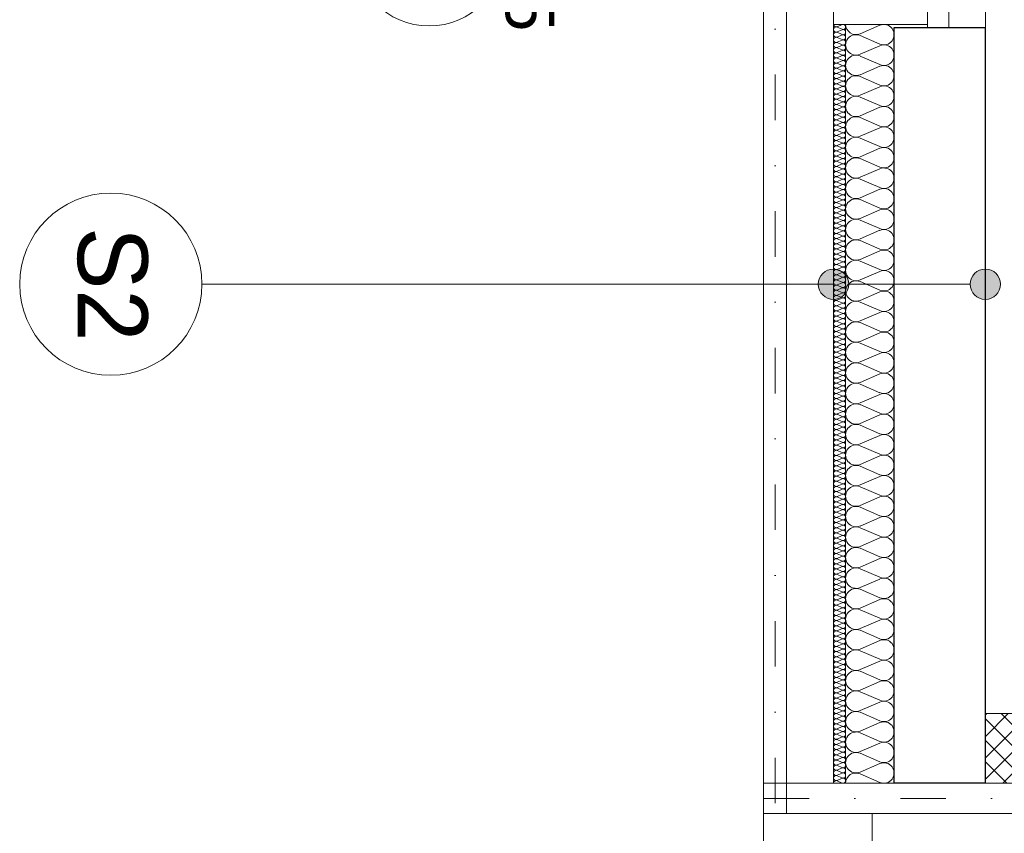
# Model space of a CAD drawing. Extents: x -440864 to -355682, y 13652 to 155872.
# Tile 167 of 179: x -433165 to -429922, y 140939 to 143620. Entities that reach past the tile are written whole.
import ezdxf

# ---------------------------------------------------------------- set-up
doc = ezdxf.new("R2010")
doc.units = 0
doc.header["$MEASUREMENT"] = 0
doc.linetypes.add('Dot & Dashed', pattern=[450, 150, -150, 0, -150])
doc.linetypes.add('Przerywana', pattern=[320, 160, -160])
for name, color, linetype in [('#podkład', 252, 'Continuous'), ('Arch ocieplenie', 252, 'Continuous'), ('Arch opisy', 252, 'Continuous'), ('Inwent Izolacje', 252, 'Continuous')]:
    doc.layers.add(name, color=color, linetype=linetype)
for name, color, linetype, lineweight in [('Arch dachowki_Nr_Pióra__81', 252, 'Continuous', 9), ('Arch ocieplenie_Nr_Pióra__9', 252, 'Continuous', 13), ('Arch opisy_Nr_Pióra__1', 252, 'Continuous', 25), ('Arch opisy_Nr_Pióra__21', 252, 'Continuous', 9), ('Arch opisy_Nr_Pióra__9', 252, 'Continuous', 13), ('Arch stropy_Nr_Pióra__3', 252, 'Continuous', 18), ('Arch wykończenie_Nr_Pióra__3', 252, 'Continuous', 18), ('arch wypelnienia_Nr_Pióra__2', 252, 'Continuous', 13), ('INWENT DACH_Nr_Pióra__21', 252, 'Continuous', 9), ('Inwent Izolacje_Nr_Pióra__2', 252, 'Continuous', 13), ('INWENT KONST. DREWNIANA_Nr_Pióra__2', 252, 'Continuous', 13), ('INWENT KONST. DREWNIANA_Nr_Pióra__21', 252, 'Continuous', 9), ('INWENT. OKNA_Nr_Pióra__21', 252, 'Continuous', 9), ('INWENT. OKNA_Nr_Pióra__5', 252, 'Continuous', 13), ('INWENT.ŚCIANY_Nr_Pióra__1', 252, 'Continuous', 25), ('INWENT.ŚCIANY_Nr_Pióra__2', 252, 'Continuous', 13), ('INWENT.ŚCIANY_Nr_Pióra__21', 252, 'Continuous', 9), ('INWENT.ŚCIANY_Nr_Pióra__3', 252, 'Continuous', 18)]:
    doc.layers.add(name, color=color, linetype=linetype, lineweight=lineweight)
doc.styles.add('GENERATED_STYLE_5', font='txt')

# ---------------------------------------------------------------- blocks, each defined once
blk = doc.blocks.new('Izolacja cieplna 14_245', base_point=(-430484.9, 134552.6))
at = {"layer": 'Arch ocieplenie_Nr_Pióra__9', "linetype": 'Continuous'}
for p, q in [((-430456.9, 134551.9), (-430473, 134544.8)), ((-430473, 134543.4), (-430456.9, 134536.3)), ((-430456.9, 134534.9), (-430473, 134527.8)), ((-430473, 134526.4), (-430456.9, 134519.3)), ((-430456.9, 134517.9), (-430473, 134510.8)), ((-430473, 134509.4), (-430456.9, 134502.3)), ((-430456.9, 134500.9), (-430473, 134493.8)), ((-430473, 134492.4), (-430456.9, 134485.3)), ((-430456.9, 134483.9), (-430473, 134476.8)), ((-430473, 134475.3), (-430456.9, 134468.3)), ((-430456.9, 134466.8), (-430473, 134459.8)), ((-430473, 134458.3), (-430456.9, 134451.3)), ((-430456.9, 134449.8), (-430473, 134442.8)), ((-430473, 134441.3), (-430456.9, 134434.3)), ((-430456.9, 134432.8), (-430473, 134425.8)), ((-430473, 134424.3), (-430456.9, 134417.3)), ((-430456.9, 134415.8), (-430473, 134408.8)), ((-430473, 134407.3), (-430456.9, 134400.2)), ((-430456.9, 134398.8), (-430473, 134391.7)), ((-430473, 134390.3), (-430456.9, 134383.2)), ((-430456.9, 134381.8), (-430473, 134374.7)), ((-430473, 134373.3), (-430456.9, 134366.2)), ((-430456.9, 134364.8), (-430473, 134357.7)), ((-430473, 134356.3), (-430456.9, 134349.2)), ((-430456.9, 134347.8), (-430473, 134340.7)), ((-430473, 134339.3), (-430456.9, 134332.2)), ((-430456.9, 134330.8), (-430473, 134323.7)), ((-430473, 134322.3), (-430456.9, 134315.2)), ((-430456.9, 134313.8), (-430473, 134306.7)), ((-430473, 134305.3), (-430456.9, 134298.2)), ((-430456.9, 134296.8), (-430473, 134289.7)), ((-430473, 134288.3), (-430456.9, 134281.2)), ((-430456.9, 134279.8), (-430473, 134272.7)), ((-430473, 134271.3), (-430456.9, 134264.2)), ((-430456.9, 134262.8), (-430473, 134255.7)), ((-430473, 134254.3), (-430456.9, 134247.2)), ((-430456.9, 134245.8), (-430473, 134238.7)), ((-430473, 134237.3), (-430456.9, 134230.2)), ((-430456.9, 134228.8), (-430473, 134221.7)), ((-430473, 134220.2), (-430456.9, 134213.2)), ((-430456.9, 134211.7), (-430473, 134204.7)), ((-430473, 134203.2), (-430456.9, 134196.2)), ((-430456.9, 134194.7), (-430473, 134187.7)), ((-430473, 134186.2), (-430456.9, 134179.2)), ((-430456.9, 134177.7), (-430473, 134170.7)), ((-430473, 134169.2), (-430456.9, 134162.2)), ((-430456.9, 134160.7), (-430473, 134153.7)), ((-430473, 134152.2), (-430456.9, 134145.1)), ((-430456.9, 134143.7), (-430473, 134136.6)), ((-430473, 134135.2), (-430456.9, 134128.1)), ((-430456.9, 134126.7), (-430473, 134119.6)), ((-430473, 134118.2), (-430456.9, 134111.1)), ((-430456.9, 134109.7), (-430473, 134102.6)), ((-430473, 134101.2), (-430456.9, 134094.1)), ((-430456.9, 134092.7), (-430473, 134085.6)), ((-430473, 134084.2), (-430456.9, 134077.1)), ((-430456.9, 134075.7), (-430473, 134068.6)), ((-430473, 134067.2), (-430456.9, 134060.1)), ((-430456.9, 134058.7), (-430473, 134051.6)), ((-430473, 134050.2), (-430456.9, 134043.1)), ((-430456.9, 134041.7), (-430473, 134034.6)), ((-430473, 134033.2), (-430456.9, 134026.1)), ((-430456.9, 134024.7), (-430473, 134017.6)), ((-430473, 134016.2), (-430456.9, 134009.1)), ((-430456.9, 134007.7), (-430473, 134000.6)), ((-430473, 133999.2), (-430456.9, 133992.1)), ((-430456.9, 133990.7), (-430473, 133983.6)), ((-430473, 133982.2), (-430456.9, 133975.1)), ((-430456.9, 133973.7), (-430473, 133966.6)), ((-430473, 133965.1), (-430456.9, 133958.1)), ((-430456.9, 133956.6), (-430473, 133949.6)), ((-430473, 133948.1), (-430456.9, 133941.1)), ((-430456.9, 133939.6), (-430473, 133932.6)), ((-430473, 133931.1), (-430456.9, 133924.1)), ((-430456.9, 133922.6), (-430473, 133915.6)), ((-430473, 133914.1), (-430456.9, 133907.1)), ((-430456.9, 133905.6), (-430473, 133898.6)), ((-430473, 133897.1), (-430456.9, 133890)), ((-430456.9, 133888.6), (-430473, 133881.5)), ((-430473, 133880.1), (-430456.9, 133873)), ((-430456.9, 133871.6), (-430473, 133864.5)), ((-430473, 133863.1), (-430456.9, 133856)), ((-430456.9, 133854.6), (-430473, 133847.5)), ((-430473, 133846.1), (-430456.9, 133839)), ((-430456.9, 133837.6), (-430473, 133830.5)), ((-430473, 133829.1), (-430456.9, 133822)), ((-430456.9, 133820.6), (-430473, 133813.5)), ((-430473, 133812.1), (-430456.9, 133805)), ((-430456.9, 133803.6), (-430473, 133796.5)), ((-430473, 133795.1), (-430456.9, 133788)), ((-430456.9, 133786.6), (-430473, 133779.5)), ((-430473, 133778.1), (-430456.9, 133771)), ((-430456.9, 133769.6), (-430473, 133762.5)), ((-430473, 133761.1), (-430456.9, 133754)), ((-430456.9, 133752.6), (-430473, 133745.5)), ((-430473, 133744.1), (-430456.9, 133737)), ((-430456.9, 133735.6), (-430473, 133728.5)), ((-430473, 133727.1), (-430456.9, 133720)), ((-430456.9, 133718.6), (-430473, 133711.5)), ((-430473, 133710), (-430456.9, 133703)), ((-430456.9, 133701.5), (-430473, 133694.5)), ((-430473, 133693), (-430456.9, 133686)), ((-430456.9, 133684.5), (-430473, 133677.5)), ((-430473, 133676), (-430456.9, 133669)), ((-430456.9, 133667.5), (-430473, 133660.5)), ((-430473, 133659), (-430456.9, 133652)), ((-430456.9, 133650.5), (-430473, 133643.5)), ((-430473, 133642), (-430456.9, 133634.9)), ((-430456.9, 133633.5), (-430473, 133626.4)), ((-430473, 133625), (-430456.9, 133617.9)), ((-430456.9, 133616.5), (-430473, 133609.4)), ((-430473, 133608), (-430456.9, 133600.9)), ((-430456.9, 133599.5), (-430473, 133592.4)), ((-430473, 133591), (-430456.9, 133583.9)), ((-430456.9, 133582.5), (-430473, 133575.4)), ((-430473, 133574), (-430456.9, 133566.9)), ((-430456.9, 133565.5), (-430473, 133558.4)), ((-430473, 133557), (-430456.9, 133549.9)), ((-430456.9, 133548.5), (-430473, 133541.4)), ((-430473, 133540), (-430456.9, 133532.9)), ((-430456.9, 133531.5), (-430473, 133524.4)), ((-430473, 133523), (-430456.9, 133515.9)), ((-430456.9, 133514.5), (-430473, 133507.4)), ((-430473, 133506), (-430456.9, 133498.9)), ((-430456.9, 133497.5), (-430473, 133490.4)), ((-430473, 133489), (-430456.9, 133481.9)), ((-430456.9, 133480.5), (-430473, 133473.4)), ((-430473, 133472), (-430456.9, 133464.9)), ((-430456.9, 133463.5), (-430473, 133456.4)), ((-430473, 133454.9), (-430456.9, 133447.9)), ((-430456.9, 133446.4), (-430473, 133439.4)), ((-430473, 133437.9), (-430456.9, 133430.9)), ((-430456.9, 133429.4), (-430473, 133422.4)), ((-430473, 133420.9), (-430456.9, 133413.9)), ((-430456.9, 133412.4), (-430473, 133405.4)), ((-430473, 133403.9), (-430456.9, 133396.9)), ((-430456.9, 133395.4), (-430473, 133388.3)), ((-430473, 133386.9), (-430456.9, 133379.8)), ((-430456.9, 133378.4), (-430473, 133371.3)), ((-430473, 133369.9), (-430456.9, 133362.8)), ((-430456.9, 133361.4), (-430473, 133354.3)), ((-430473, 133352.9), (-430456.9, 133345.8)), ((-430456.9, 133344.4), (-430473, 133337.3)), ((-430473, 133335.9), (-430456.9, 133328.8)), ((-430456.9, 133327.4), (-430473, 133320.3)), ((-430473, 133318.9), (-430456.9, 133311.8)), ((-430456.9, 133310.4), (-430473, 133303.3)), ((-430473, 133301.9), (-430456.9, 133294.8)), ((-430456.9, 133293.4), (-430473, 133286.3)), ((-430473, 133284.9), (-430456.9, 133277.8)), ((-430456.9, 133276.4), (-430473, 133269.3)), ((-430473, 133267.9), (-430456.9, 133260.8)), ((-430456.9, 133259.4), (-430473, 133252.3)), ((-430473, 133250.9), (-430456.9, 133243.8)), ((-430456.9, 133242.4), (-430473, 133235.3)), ((-430473, 133233.9), (-430456.9, 133226.8)), ((-430456.9, 133225.4), (-430473, 133218.3)), ((-430473, 133216.9), (-430456.9, 133209.8)), ((-430456.9, 133208.4), (-430473, 133201.3)), ((-430473, 133199.8), (-430456.9, 133192.8)), ((-430456.9, 133191.3), (-430473, 133184.3)), ((-430473, 133182.8), (-430456.9, 133175.8)), ((-430456.9, 133174.3), (-430473, 133167.3)), ((-430473, 133165.8), (-430456.9, 133158.8)), ((-430456.9, 133157.3), (-430473, 133150.3)), ((-430473, 133148.8), (-430456.9, 133141.8)), ((-430456.9, 133140.3), (-430473, 133133.2)), ((-430473, 133131.8), (-430456.9, 133124.7)), ((-430456.9, 133123.3), (-430473, 133116.2)), ((-430473, 133114.8), (-430456.9, 133107.7)), ((-430456.9, 133106.3), (-430473, 133099.2)), ((-430473, 133097.8), (-430456.9, 133090.7)), ((-430456.9, 133089.3), (-430473, 133082.2)), ((-430473, 133080.8), (-430456.9, 133073.7)), ((-430456.9, 133072.3), (-430473, 133065.2)), ((-430473, 133063.8), (-430456.9, 133056.7)), ((-430456.9, 133055.3), (-430473, 133048.2)), ((-430473, 133046.8), (-430456.9, 133039.7)), ((-430456.9, 133038.3), (-430473, 133031.2)), ((-430473, 133029.8), (-430456.9, 133022.7)), ((-430456.9, 133021.3), (-430473, 133014.2)), ((-430473, 133012.8), (-430456.9, 133005.7)), ((-430456.9, 133004.3), (-430473, 132997.2)), ((-430473, 132995.8), (-430456.9, 132988.7)), ((-430456.9, 132987.3), (-430473, 132980.2)), ((-430473, 132978.8), (-430456.9, 132971.7)), ((-430456.9, 132970.3), (-430473, 132963.2)), ((-430473, 132961.8), (-430456.9, 132954.7)), ((-430456.9, 132953.3), (-430473, 132946.2)), ((-430473, 132944.7), (-430456.9, 132937.7)), ((-430456.9, 132936.2), (-430473, 132929.2)), ((-430473, 132927.7), (-430456.9, 132920.7)), ((-430456.9, 132919.2), (-430473, 132912.2)), ((-430473, 132910.7), (-430456.9, 132903.7)), ((-430456.9, 132902.2), (-430473, 132895.2)), ((-430473, 132893.7), (-430456.9, 132886.7)), ((-430456.9, 132885.2), (-430473, 132878.1)), ((-430473, 132876.7), (-430456.9, 132869.6)), ((-430456.9, 132868.2), (-430473, 132861.1)), ((-430473, 132859.7), (-430456.9, 132852.6)), ((-430456.9, 132851.2), (-430473, 132844.1)), ((-430473, 132842.7), (-430456.9, 132835.6)), ((-430456.9, 132834.2), (-430473, 132827.1)), ((-430473, 132825.7), (-430456.9, 132818.6)), ((-430456.9, 132817.2), (-430473, 132810.1)), ((-430473, 132808.7), (-430456.9, 132801.6)), ((-430456.9, 132800.2), (-430473, 132793.1)), ((-430473, 132791.7), (-430456.9, 132784.6)), ((-430456.9, 132783.2), (-430473, 132776.1)), ((-430473, 132774.7), (-430456.9, 132767.6)), ((-430456.9, 132766.2), (-430473, 132759.1)), ((-430473, 132757.7), (-430456.9, 132750.6)), ((-430456.9, 132749.2), (-430473, 132742.1)), ((-430473, 132740.7), (-430456.9, 132733.6)), ((-430456.9, 132732.2), (-430473, 132725.1)), ((-430473, 132723.7), (-430456.9, 132716.6)), ((-430456.9, 132715.2), (-430473, 132708.1)), ((-430473, 132706.7), (-430456.9, 132699.6)), ((-430456.9, 132698.2), (-430473, 132691.1)), ((-430473, 132689.6), (-430456.9, 132682.6)), ((-430456.9, 132681.1), (-430473, 132674.1)), ((-430473, 132672.6), (-430456.9, 132665.6)), ((-430456.9, 132664.1), (-430473, 132657.1)), ((-430473, 132655.6), (-430456.9, 132648.6)), ((-430456.9, 132647.1), (-430473, 132640.1)), ((-430473, 132638.6), (-430456.9, 132631.6)), ((-430456.9, 132630.1), (-430473, 132623)), ((-430473, 132621.6), (-430456.9, 132614.5)), ((-430456.9, 132613.1), (-430473, 132606)), ((-430473, 132604.6), (-430456.9, 132597.5)), ((-430456.9, 132596.1), (-430473, 132589)), ((-430473, 132587.6), (-430456.9, 132580.5)), ((-430456.9, 132579.1), (-430473, 132572)), ((-430473, 132570.6), (-430456.9, 132563.5)), ((-430456.9, 132562.1), (-430473, 132555)), ((-430473, 132553.6), (-430456.9, 132546.5)), ((-430456.9, 132545.1), (-430473, 132538)), ((-430473, 132536.6), (-430456.9, 132529.5)), ((-430456.9, 132528.1), (-430473, 132521)), ((-430473, 132519.6), (-430456.9, 132512.5)), ((-430456.9, 132511.1), (-430473, 132504)), ((-430473, 132502.6), (-430456.9, 132495.5)), ((-430456.9, 132494.1), (-430473, 132487)), ((-430473, 132485.6), (-430456.9, 132478.5)), ((-430456.9, 132477.1), (-430473, 132470)), ((-430473, 132468.6), (-430456.9, 132461.5)), ((-430456.9, 132460.1), (-430473, 132453)), ((-430473, 132451.6), (-430456.9, 132444.5)), ((-430456.9, 132443.1), (-430473, 132436)), ((-430473, 132434.5), (-430456.9, 132427.5)), ((-430456.9, 132426), (-430473, 132419)), ((-430473, 132417.5), (-430456.9, 132410.5)), ((-430456.9, 132409), (-430473, 132402)), ((-430473, 132400.5), (-430456.9, 132393.5)), ((-430456.9, 132392), (-430473, 132385)), ((-430473, 132383.5), (-430456.9, 132376.5)), ((-430456.9, 132375), (-430473, 132367.9)), ((-430473, 132366.5), (-430456.9, 132359.4)), ((-430456.9, 132358), (-430473, 132350.9)), ((-430473, 132349.5), (-430456.9, 132342.4)), ((-430456.9, 132341), (-430473, 132333.9)), ((-430473, 132332.5), (-430456.9, 132325.4)), ((-430456.9, 132324), (-430473, 132316.9)), ((-430473, 132315.5), (-430456.9, 132308.4)), ((-430456.9, 132307), (-430473, 132299.9)), ((-430473, 132298.5), (-430456.9, 132291.4)), ((-430456.9, 132290), (-430473, 132282.9)), ((-430473, 132281.5), (-430456.9, 132274.4)), ((-430456.9, 132273), (-430473, 132265.9)), ((-430473, 132264.5), (-430456.9, 132257.4)), ((-430456.9, 132256), (-430473, 132248.9)), ((-430473, 132247.5), (-430456.9, 132240.4)), ((-430456.9, 132239), (-430473, 132231.9)), ((-430473, 132230.5), (-430456.9, 132223.4)), ((-430456.9, 132222), (-430473, 132214.9)), ((-430473, 132213.5), (-430456.9, 132206.4)), ((-430456.9, 132205), (-430473, 132197.9)), ((-430473, 132196.5), (-430456.9, 132189.4)), ((-430456.9, 132188), (-430473, 132180.9)), ((-430473, 132179.4), (-430456.9, 132172.4)), ((-430456.9, 132170.9), (-430473, 132163.9)), ((-430473, 132162.4), (-430456.9, 132155.4)), ((-430456.9, 132153.9), (-430473, 132146.9)), ((-430473, 132145.4), (-430456.9, 132138.4)), ((-430456.9, 132136.9), (-430473, 132129.9)), ((-430473, 132128.4), (-430456.9, 132121.4)), ((-430456.9, 132119.9), (-430473, 132112.8)), ((-430473, 132111.4), (-430456.9, 132104.3)), ((-430456.9, 132102.9), (-430473, 132095.8)), ((-430473, 132094.4), (-430456.9, 132087.3)), ((-430456.9, 132085.9), (-430473, 132078.8)), ((-430473, 132077.4), (-430456.9, 132070.3)), ((-430456.9, 132068.9), (-430473, 132061.8)), ((-430473, 132060.4), (-430456.9, 132053.3))]:
    blk.add_line(p, q, dxfattribs=at)
for centre, start_param, end_param in [((-430476.4, 134535.6), 1.158004, 5.125183), ((-430476.4, 134518.6), 1.158004, 5.125183), ((-430476.4, 134552.6), 3.141593, 5.125182), ((-430453.5, 134544.1), 4.299595, 8.266775), ((-430453.5, 134527.1), 4.299595, 8.266775), ((-430476.4, 134501.6), 1.158004, 5.125183), ((-430476.4, 134484.6), 1.158004, 5.125183), ((-430453.5, 134510.1), 4.299595, 8.266775), ((-430453.5, 134493.1), 4.299595, 8.266775), ((-430476.4, 134467.6), 1.158004, 5.125183), ((-430476.4, 134450.6), 1.158004, 5.125183), ((-430453.5, 134476.1), 4.299595, 8.266775), ((-430453.5, 134459.1), 4.299595, 8.266775), ((-430476.4, 134433.5), 1.158004, 5.125183), ((-430476.4, 134416.5), 1.158004, 5.125183), ((-430453.5, 134442), 4.299595, 8.266775), ((-430453.5, 134425), 4.299595, 8.266775), ((-430476.4, 134399.5), 1.158004, 5.125183), ((-430453.5, 134408), 4.299595, 8.266775), ((-430453.5, 134391), 4.299595, 8.266775), ((-430476.4, 134382.5), 1.158004, 5.125183), ((-430476.4, 134365.5), 1.158004, 5.125183), ((-430453.5, 134374), 4.299595, 8.266775), ((-430453.5, 134357), 4.299595, 8.266775), ((-430476.4, 134348.5), 1.158004, 5.125183), ((-430476.4, 134331.5), 1.158004, 5.125183), ((-430453.5, 134340), 4.299595, 8.266775), ((-430453.5, 134323), 4.299595, 8.266775), ((-430476.4, 134314.5), 1.158004, 5.125183), ((-430476.4, 134297.5), 1.158004, 5.125183), ((-430453.5, 134306), 4.299595, 8.266775), ((-430453.5, 134289), 4.299595, 8.266775), ((-430476.4, 134280.5), 1.158004, 5.125183), ((-430476.4, 134263.5), 1.158004, 5.125183), ((-430453.5, 134272), 4.299595, 8.266775), ((-430453.5, 134255), 4.299595, 8.266775), ((-430476.4, 134246.5), 1.158004, 5.125183), ((-430476.4, 134229.5), 1.158004, 5.125183), ((-430453.5, 134238), 4.299595, 8.266775), ((-430476.4, 134212.5), 1.158004, 5.125183), ((-430476.4, 134195.5), 1.158004, 5.125183), ((-430453.5, 134221), 4.299595, 8.266775), ((-430453.5, 134204), 4.299595, 8.266775), ((-430476.4, 134178.4), 1.158004, 5.125183), ((-430476.4, 134161.4), 1.158004, 5.125183), ((-430453.5, 134186.9), 4.299595, 8.266775), ((-430453.5, 134169.9), 4.299595, 8.266775), ((-430476.4, 134144.4), 1.158004, 5.125183), ((-430476.4, 134127.4), 1.158004, 5.125183), ((-430453.5, 134152.9), 4.299595, 8.266775), ((-430453.5, 134135.9), 4.299595, 8.266775), ((-430476.4, 134110.4), 1.158004, 5.125183), ((-430476.4, 134093.4), 1.158004, 5.125183), ((-430453.5, 134118.9), 4.299595, 8.266775), ((-430453.5, 134101.9), 4.299595, 8.266775), ((-430476.4, 134076.4), 1.158004, 5.125183), ((-430453.5, 134084.9), 4.299595, 8.266775), ((-430453.5, 134067.9), 4.299595, 8.266775), ((-430476.4, 134059.4), 1.158004, 5.125183), ((-430476.4, 134042.4), 1.158004, 5.125183), ((-430453.5, 134050.9), 4.299595, 8.266775), ((-430453.5, 134033.9), 4.299595, 8.266775), ((-430476.4, 134025.4), 1.158004, 5.125183), ((-430476.4, 134008.4), 1.158004, 5.125183), ((-430453.5, 134016.9), 4.299595, 8.266775), ((-430453.5, 133999.9), 4.299595, 8.266775), ((-430476.4, 133991.4), 1.158004, 5.125183), ((-430476.4, 133974.4), 1.158004, 5.125183), ((-430453.5, 133982.9), 4.299595, 8.266775), ((-430453.5, 133965.9), 4.299595, 8.266775), ((-430476.4, 133957.4), 1.158004, 5.125183), ((-430476.4, 133940.4), 1.158004, 5.125183), ((-430453.5, 133948.9), 4.299595, 8.266775), ((-430453.5, 133931.8), 4.299595, 8.266775), ((-430476.4, 133923.3), 1.158004, 5.125183), ((-430476.4, 133906.3), 1.158004, 5.125183), ((-430453.5, 133914.8), 4.299595, 8.266775), ((-430453.5, 133897.8), 4.299595, 8.266775), ((-430476.4, 133889.3), 1.158004, 5.125183), ((-430476.4, 133872.3), 1.158004, 5.125183), ((-430453.5, 133880.8), 4.299595, 8.266775), ((-430476.4, 133855.3), 1.158004, 5.125183), ((-430476.4, 133838.3), 1.158004, 5.125183), ((-430453.5, 133863.8), 4.299595, 8.266775), ((-430453.5, 133846.8), 4.299595, 8.266775), ((-430476.4, 133821.3), 1.158004, 5.125183), ((-430476.4, 133804.3), 1.158004, 5.125183), ((-430453.5, 133829.8), 4.299595, 8.266775), ((-430453.5, 133812.8), 4.299595, 8.266775), ((-430476.4, 133787.3), 1.158004, 5.125183), ((-430476.4, 133770.3), 1.158004, 5.125183), ((-430453.5, 133795.8), 4.299595, 8.266775), ((-430453.5, 133778.8), 4.299595, 8.266775), ((-430476.4, 133753.3), 1.158004, 5.125183), ((-430476.4, 133736.3), 1.158004, 5.125183), ((-430453.5, 133761.8), 4.299595, 8.266775), ((-430453.5, 133744.8), 4.299595, 8.266775), ((-430476.4, 133719.3), 1.158004, 5.125183), ((-430453.5, 133727.8), 4.299595, 8.266775), ((-430453.5, 133710.8), 4.299595, 8.266775), ((-430476.4, 133702.3), 1.158004, 5.125183), ((-430476.4, 133685.3), 1.158004, 5.125183), ((-430453.5, 133693.8), 4.299595, 8.266775), ((-430453.5, 133676.7), 4.299595, 8.266775), ((-430476.4, 133668.2), 1.158004, 5.125183), ((-430476.4, 133651.2), 1.158004, 5.125183), ((-430453.5, 133659.7), 4.299595, 8.266775), ((-430453.5, 133642.7), 4.299595, 8.266775), ((-430476.4, 133634.2), 1.158004, 5.125183), ((-430476.4, 133617.2), 1.158004, 5.125183), ((-430453.5, 133625.7), 4.299595, 8.266775), ((-430453.5, 133608.7), 4.299595, 8.266775), ((-430476.4, 133600.2), 1.158004, 5.125183), ((-430476.4, 133583.2), 1.158004, 5.125183), ((-430453.5, 133591.7), 4.299595, 8.266775), ((-430453.5, 133574.7), 4.299595, 8.266775), ((-430476.4, 133566.2), 1.158004, 5.125183), ((-430476.4, 133549.2), 1.158004, 5.125183), ((-430453.5, 133557.7), 4.299595, 8.266775), ((-430476.4, 133532.2), 1.158004, 5.125183), ((-430476.4, 133515.2), 1.158004, 5.125183), ((-430453.5, 133540.7), 4.299595, 8.266775), ((-430453.5, 133523.7), 4.299595, 8.266775), ((-430476.4, 133498.2), 1.158004, 5.125183), ((-430476.4, 133481.2), 1.158004, 5.125183), ((-430453.5, 133506.7), 4.299595, 8.266775), ((-430453.5, 133489.7), 4.299595, 8.266775), ((-430476.4, 133464.2), 1.158004, 5.125183), ((-430476.4, 133447.2), 1.158004, 5.125183), ((-430453.5, 133472.7), 4.299595, 8.266775), ((-430453.5, 133455.7), 4.299595, 8.266775), ((-430476.4, 133430.2), 1.158004, 5.125183), ((-430476.4, 133413.1), 1.158004, 5.125183), ((-430453.5, 133438.7), 4.299595, 8.266775), ((-430453.5, 133421.6), 4.299595, 8.266775), ((-430476.4, 133396.1), 1.158004, 5.125183), ((-430476.4, 133379.1), 1.158004, 5.125183), ((-430453.5, 133404.6), 4.299595, 8.266775), ((-430453.5, 133387.6), 4.299595, 8.266775), ((-430476.4, 133362.1), 1.158004, 5.125183), ((-430453.5, 133370.6), 4.299595, 8.266775), ((-430453.5, 133353.6), 4.299595, 8.266775), ((-430476.4, 133345.1), 1.158004, 5.125183), ((-430476.4, 133328.1), 1.158004, 5.125183), ((-430453.5, 133336.6), 4.299595, 8.266775), ((-430453.5, 133319.6), 4.299595, 8.266775), ((-430476.4, 133311.1), 1.158004, 5.125183), ((-430476.4, 133294.1), 1.158004, 5.125183), ((-430453.5, 133302.6), 4.299595, 8.266775), ((-430453.5, 133285.6), 4.299595, 8.266775), ((-430476.4, 133277.1), 1.158004, 5.125183), ((-430476.4, 133260.1), 1.158004, 5.125183), ((-430453.5, 133268.6), 4.299595, 8.266775), ((-430453.5, 133251.6), 4.299595, 8.266775), ((-430476.4, 133243.1), 1.158004, 5.125183), ((-430476.4, 133226.1), 1.158004, 5.125183), ((-430453.5, 133234.6), 4.299595, 8.266775), ((-430453.5, 133217.6), 4.299595, 8.266775), ((-430476.4, 133209.1), 1.158004, 5.125183), ((-430476.4, 133192.1), 1.158004, 5.125183), ((-430453.5, 133200.6), 4.299595, 8.266775), ((-430476.4, 133175.1), 1.158004, 5.125183), ((-430476.4, 133158), 1.158004, 5.125183), ((-430453.5, 133183.6), 4.299595, 8.266775), ((-430453.5, 133166.5), 4.299595, 8.266775), ((-430476.4, 133141), 1.158004, 5.125183), ((-430476.4, 133124), 1.158004, 5.125183), ((-430453.5, 133149.5), 4.299595, 8.266775), ((-430453.5, 133132.5), 4.299595, 8.266775), ((-430476.4, 133107), 1.158004, 5.125183), ((-430476.4, 133090), 1.158004, 5.125183), ((-430453.5, 133115.5), 4.299595, 8.266775), ((-430453.5, 133098.5), 4.299595, 8.266775), ((-430476.4, 133073), 1.158004, 5.125183), ((-430476.4, 133056), 1.158004, 5.125183), ((-430453.5, 133081.5), 4.299595, 8.266775), ((-430453.5, 133064.5), 4.299595, 8.266775), ((-430476.4, 133039), 1.158004, 5.125183), ((-430453.5, 133047.5), 4.299595, 8.266775), ((-430453.5, 133030.5), 4.299595, 8.266775), ((-430476.4, 133022), 1.158004, 5.125183), ((-430476.4, 133005), 1.158004, 5.125183), ((-430453.5, 133013.5), 4.299595, 8.266775), ((-430453.5, 132996.5), 4.299595, 8.266775), ((-430476.4, 132988), 1.158004, 5.125183), ((-430476.4, 132971), 1.158004, 5.125183), ((-430453.5, 132979.5), 4.299595, 8.266775), ((-430453.5, 132962.5), 4.299595, 8.266775), ((-430476.4, 132954), 1.158004, 5.125183), ((-430476.4, 132937), 1.158004, 5.125183), ((-430453.5, 132945.5), 4.299595, 8.266775), ((-430453.5, 132928.5), 4.299595, 8.266775), ((-430476.4, 132920), 1.158004, 5.125183), ((-430476.4, 132902.9), 1.158004, 5.125183), ((-430453.5, 132911.4), 4.299595, 8.266775), ((-430453.5, 132894.4), 4.299595, 8.266775), ((-430476.4, 132885.9), 1.158004, 5.125183), ((-430476.4, 132868.9), 1.158004, 5.125183), ((-430453.5, 132877.4), 4.299595, 8.266775), ((-430453.5, 132860.4), 4.299595, 8.266775), ((-430476.4, 132851.9), 1.158004, 5.125183), ((-430476.4, 132834.9), 1.158004, 5.125183), ((-430453.5, 132843.4), 4.299595, 8.266775), ((-430476.4, 132817.9), 1.158004, 5.125183), ((-430476.4, 132800.9), 1.158004, 5.125183), ((-430453.5, 132826.4), 4.299595, 8.266775), ((-430453.5, 132809.4), 4.299595, 8.266775), ((-430476.4, 132783.9), 1.158004, 5.125183), ((-430476.4, 132766.9), 1.158004, 5.125183), ((-430453.5, 132792.4), 4.299595, 8.266775), ((-430453.5, 132775.4), 4.299595, 8.266775), ((-430476.4, 132749.9), 1.158004, 5.125183), ((-430476.4, 132732.9), 1.158004, 5.125183), ((-430453.5, 132758.4), 4.299595, 8.266775), ((-430453.5, 132741.4), 4.299595, 8.266775), ((-430476.4, 132715.9), 1.158004, 5.125183), ((-430476.4, 132698.9), 1.158004, 5.125183), ((-430453.5, 132724.4), 4.299595, 8.266775), ((-430453.5, 132707.4), 4.299595, 8.266775), ((-430476.4, 132681.9), 1.158004, 5.125183), ((-430453.5, 132690.4), 4.299595, 8.266775), ((-430453.5, 132673.4), 4.299595, 8.266775), ((-430476.4, 132664.9), 1.158004, 5.125183), ((-430476.4, 132647.8), 1.158004, 5.125183), ((-430453.5, 132656.3), 4.299595, 8.266775), ((-430453.5, 132639.3), 4.299595, 8.266775), ((-430476.4, 132630.8), 1.158004, 5.125183), ((-430476.4, 132613.8), 1.158004, 5.125183), ((-430453.5, 132622.3), 4.299595, 8.266775), ((-430453.5, 132605.3), 4.299595, 8.266775), ((-430476.4, 132596.8), 1.158004, 5.125183), ((-430476.4, 132579.8), 1.158004, 5.125183), ((-430453.5, 132588.3), 4.299595, 8.266775), ((-430453.5, 132571.3), 4.299595, 8.266775), ((-430476.4, 132562.8), 1.158004, 5.125183), ((-430476.4, 132545.8), 1.158004, 5.125183), ((-430453.5, 132554.3), 4.299595, 8.266775), ((-430453.5, 132537.3), 4.299595, 8.266775), ((-430476.4, 132528.8), 1.158004, 5.125183), ((-430476.4, 132511.8), 1.158004, 5.125183), ((-430453.5, 132520.3), 4.299595, 8.266775), ((-430476.4, 132494.8), 1.158004, 5.125183), ((-430476.4, 132477.8), 1.158004, 5.125183), ((-430453.5, 132503.3), 4.299595, 8.266775), ((-430453.5, 132486.3), 4.299595, 8.266775), ((-430476.4, 132460.8), 1.158004, 5.125183), ((-430476.4, 132443.8), 1.158004, 5.125183), ((-430453.5, 132469.3), 4.299595, 8.266775), ((-430453.5, 132452.3), 4.299595, 8.266775), ((-430476.4, 132426.8), 1.158004, 5.125183), ((-430476.4, 132409.8), 1.158004, 5.125183), ((-430453.5, 132435.3), 4.299595, 8.266775), ((-430453.5, 132418.3), 4.299595, 8.266775), ((-430476.4, 132392.7), 1.158004, 5.125183), ((-430476.4, 132375.7), 1.158004, 5.125183), ((-430453.5, 132401.2), 4.299595, 8.266775), ((-430453.5, 132384.2), 4.299595, 8.266775), ((-430476.4, 132358.7), 1.158004, 5.125183), ((-430476.4, 132341.7), 1.158004, 5.125183), ((-430453.5, 132367.2), 4.299595, 8.266775), ((-430453.5, 132350.2), 4.299595, 8.266775), ((-430476.4, 132324.7), 1.158004, 5.125183), ((-430453.5, 132333.2), 4.299595, 8.266775), ((-430453.5, 132316.2), 4.299595, 8.266775), ((-430476.4, 132307.7), 1.158004, 5.125183), ((-430476.4, 132290.7), 1.158004, 5.125183), ((-430453.5, 132299.2), 4.299595, 8.266775), ((-430453.5, 132282.2), 4.299595, 8.266775), ((-430476.4, 132273.7), 1.158004, 5.125183), ((-430476.4, 132256.7), 1.158004, 5.125183), ((-430453.5, 132265.2), 4.299595, 8.266775), ((-430453.5, 132248.2), 4.299595, 8.266775), ((-430476.4, 132239.7), 1.158004, 5.125183), ((-430476.4, 132222.7), 1.158004, 5.125183), ((-430453.5, 132231.2), 4.299595, 8.266775), ((-430453.5, 132214.2), 4.299595, 8.266775), ((-430476.4, 132205.7), 1.158004, 5.125183), ((-430476.4, 132188.7), 1.158004, 5.125183), ((-430453.5, 132197.2), 4.299595, 8.266775), ((-430453.5, 132180.2), 4.299595, 8.266775), ((-430476.4, 132171.7), 1.158004, 5.125183), ((-430476.4, 132154.7), 1.158004, 5.125183), ((-430453.5, 132163.2), 4.299595, 8.266775), ((-430476.4, 132137.6), 1.158004, 5.125183), ((-430476.4, 132120.6), 1.158004, 5.125183), ((-430453.5, 132146.1), 4.299595, 8.266775), ((-430453.5, 132129.1), 4.299595, 8.266775), ((-430476.4, 132103.6), 1.158004, 5.125183), ((-430476.4, 132086.6), 1.158004, 5.125183), ((-430453.5, 132112.1), 4.299595, 8.266775), ((-430453.5, 132095.1), 4.299595, 8.266775), ((-430476.4, 132069.6), 1.158004, 5.125183), ((-430476.4, 132052.6), 1.158004, 3.141593), ((-430453.5, 132078.1), 4.299595, 8.266775), ((-430453.5, 132061.1), 4.299595, 8.266775)]:
    blk.add_ellipse(centre, major_axis=(8.51, 0), ratio=0.999555, start_param=start_param, end_param=end_param, dxfattribs=at)
blk = doc.blocks.new('Izolacja cieplna 14_366', base_point=(-430444.9, 132052.6))
at = {"layer": 'Inwent Izolacje_Nr_Pióra__2', "linetype": 'Continuous'}
for p, q in [((-430397.3, 134521.6), (-430332.6, 134549.8)), ((-430332.6, 134487.9), (-430397.3, 134516)), ((-430397.3, 134454.1), (-430332.6, 134482.2)), ((-430332.6, 134420.3), (-430397.3, 134448.4)), ((-430397.3, 134386.5), (-430332.6, 134414.6)), ((-430332.6, 134352.7), (-430397.3, 134380.8)), ((-430397.3, 134318.9), (-430332.6, 134347.1)), ((-430332.6, 134285.2), (-430397.3, 134313.3)), ((-430397.3, 134251.4), (-430332.6, 134279.5)), ((-430332.6, 134217.6), (-430397.3, 134245.7)), ((-430397.3, 134183.8), (-430332.6, 134211.9)), ((-430332.6, 134150), (-430397.3, 134178.1)), ((-430397.3, 134116.2), (-430332.6, 134144.4)), ((-430332.6, 134082.5), (-430397.3, 134110.6)), ((-430397.3, 134048.7), (-430332.6, 134076.8)), ((-430332.6, 134014.9), (-430397.3, 134043)), ((-430397.3, 133981.1), (-430332.6, 134009.2)), ((-430332.6, 133947.3), (-430397.3, 133975.4)), ((-430397.3, 133913.5), (-430332.6, 133941.7)), ((-430332.6, 133879.8), (-430397.3, 133907.9)), ((-430397.3, 133846), (-430332.6, 133874.1)), ((-430332.6, 133812.2), (-430397.3, 133840.3)), ((-430397.3, 133778.4), (-430332.6, 133806.5)), ((-430332.6, 133744.6), (-430397.3, 133772.7)), ((-430397.3, 133710.8), (-430332.6, 133738.9)), ((-430332.6, 133677.1), (-430397.3, 133705.2)), ((-430397.3, 133643.3), (-430332.6, 133671.4)), ((-430332.6, 133609.5), (-430397.3, 133637.6)), ((-430397.3, 133575.7), (-430332.6, 133603.8)), ((-430332.6, 133541.9), (-430397.3, 133570)), ((-430397.3, 133508.1), (-430332.6, 133536.2)), ((-430332.6, 133474.4), (-430397.3, 133502.5)), ((-430397.3, 133440.6), (-430332.6, 133468.7)), ((-430332.6, 133406.8), (-430397.3, 133434.9)), ((-430397.3, 133373), (-430332.6, 133401.1)), ((-430332.6, 133339.2), (-430397.3, 133367.3)), ((-430397.3, 133305.4), (-430332.6, 133333.5)), ((-430332.6, 133271.7), (-430397.3, 133299.8)), ((-430397.3, 133237.9), (-430332.6, 133266)), ((-430332.6, 133204.1), (-430397.3, 133232.2)), ((-430397.3, 133170.3), (-430332.6, 133198.4)), ((-430332.6, 133136.5), (-430397.3, 133164.6)), ((-430397.3, 133102.7), (-430332.6, 133130.8)), ((-430332.6, 133069), (-430397.3, 133097.1)), ((-430397.3, 133035.2), (-430332.6, 133063.3)), ((-430332.6, 133001.4), (-430397.3, 133029.5)), ((-430397.3, 132967.6), (-430332.6, 132995.7)), ((-430332.6, 132933.8), (-430397.3, 132961.9)), ((-430397.3, 132900), (-430332.6, 132928.1)), ((-430332.6, 132866.3), (-430397.3, 132894.4)), ((-430397.3, 132832.5), (-430332.6, 132860.6)), ((-430332.6, 132798.7), (-430397.3, 132826.8)), ((-430397.3, 132764.9), (-430332.6, 132793)), ((-430332.6, 132731.1), (-430397.3, 132759.2)), ((-430397.3, 132697.3), (-430332.6, 132725.4)), ((-430332.6, 132663.6), (-430397.3, 132691.7)), ((-430397.3, 132629.8), (-430332.6, 132657.9)), ((-430332.6, 132596), (-430397.3, 132624.1)), ((-430397.3, 132562.2), (-430332.6, 132590.3)), ((-430332.6, 132528.4), (-430397.3, 132556.5)), ((-430397.3, 132494.6), (-430332.6, 132522.7)), ((-430332.6, 132460.9), (-430397.3, 132489)), ((-430397.3, 132427.1), (-430332.6, 132455.2)), ((-430332.6, 132393.3), (-430397.3, 132421.4)), ((-430397.3, 132359.5), (-430332.6, 132387.6)), ((-430332.6, 132325.7), (-430397.3, 132353.8)), ((-430397.3, 132291.9), (-430332.6, 132320)), ((-430332.6, 132258.1), (-430397.3, 132286.3)), ((-430397.3, 132224.4), (-430332.6, 132252.5)), ((-430332.6, 132190.6), (-430397.3, 132218.7)), ((-430397.3, 132156.8), (-430332.6, 132184.9)), ((-430332.6, 132123), (-430397.3, 132151.1)), ((-430397.3, 132089.2), (-430332.6, 132117.3)), ((-430332.6, 132055.4), (-430397.3, 132083.6))]:
    blk.add_line(p, q, dxfattribs=at)
for centre, start_param, end_param in [((-430319, 134518.8), 1.158003, 5.125183), ((-430410.9, 134552.6), 0, 1.983589), ((-430410.9, 134485), 4.299595, 8.266774), ((-430319, 134451.2), 1.158003, 5.125183), ((-430410.9, 134417.5), 4.299595, 8.266774), ((-430319, 134383.7), 1.158003, 5.125183), ((-430410.9, 134349.9), 4.299595, 8.266774), ((-430319, 134316.1), 1.158003, 5.125183), ((-430410.9, 134282.3), 4.299595, 8.266774), ((-430319, 134248.5), 1.158003, 5.125183), ((-430410.9, 134214.8), 4.299595, 8.266774), ((-430319, 134181), 1.158003, 5.125183), ((-430410.9, 134147.2), 4.299595, 8.266774), ((-430319, 134113.4), 1.158003, 5.125183), ((-430410.9, 134079.6), 4.299595, 8.266774), ((-430319, 134045.8), 1.158003, 5.125183), ((-430410.9, 134012.1), 4.299595, 8.266774), ((-430319, 133978.3), 1.158003, 5.125183), ((-430410.9, 133944.5), 4.299595, 8.266774), ((-430319, 133910.7), 1.158003, 5.125183), ((-430410.9, 133876.9), 4.299595, 8.266774), ((-430319, 133843.1), 1.158003, 5.125183), ((-430410.9, 133809.4), 4.299595, 8.266774), ((-430319, 133775.6), 1.158003, 5.125183), ((-430410.9, 133741.8), 4.299595, 8.266774), ((-430319, 133708), 1.158003, 5.125183), ((-430410.9, 133674.2), 4.299595, 8.266774), ((-430319, 133640.4), 1.158003, 5.125183), ((-430410.9, 133606.7), 4.299595, 8.266774), ((-430319, 133572.9), 1.158003, 5.125183), ((-430410.9, 133539.1), 4.299595, 8.266774), ((-430319, 133505.3), 1.158003, 5.125183), ((-430410.9, 133471.5), 4.299595, 8.266774), ((-430319, 133437.7), 1.158003, 5.125183), ((-430410.9, 133404), 4.299595, 8.266774), ((-430319, 133370.2), 1.158003, 5.125183), ((-430410.9, 133336.4), 4.299595, 8.266774), ((-430319, 133302.6), 1.158003, 5.125183), ((-430410.9, 133268.8), 4.299595, 8.266774), ((-430319, 133235), 1.158003, 5.125183), ((-430410.9, 133201.2), 4.299595, 8.266774), ((-430319, 133167.5), 1.158003, 5.125183), ((-430410.9, 133133.7), 4.299595, 8.266774), ((-430319, 133099.9), 1.158003, 5.125183), ((-430410.9, 133066.1), 4.299595, 8.266774), ((-430319, 133032.3), 1.158003, 5.125183), ((-430410.9, 132998.5), 4.299595, 8.266774), ((-430319, 132964.8), 1.158003, 5.125183), ((-430410.9, 132931), 4.299595, 8.266774), ((-430319, 132897.2), 1.158003, 5.125183), ((-430410.9, 132863.4), 4.299595, 8.266774), ((-430319, 132829.6), 1.158003, 5.125183), ((-430410.9, 132795.8), 4.299595, 8.266774), ((-430319, 132762.1), 1.158003, 5.125183), ((-430410.9, 132728.3), 4.299595, 8.266774), ((-430319, 132694.5), 1.158003, 5.125183), ((-430410.9, 132660.7), 4.299595, 8.266774), ((-430319, 132626.9), 1.158003, 5.125183), ((-430410.9, 132593.1), 4.299595, 8.266774), ((-430319, 132559.4), 1.158003, 5.125183), ((-430410.9, 132525.6), 4.299595, 8.266774), ((-430319, 132491.8), 1.158003, 5.125183), ((-430410.9, 132458), 4.299595, 8.266774), ((-430319, 132424.2), 1.158003, 5.125183), ((-430410.9, 132390.4), 4.299595, 8.266774), ((-430319, 132356.7), 1.158003, 5.125183), ((-430410.9, 132322.9), 4.299595, 8.266774), ((-430319, 132289.1), 1.158003, 5.125183), ((-430410.9, 132255.3), 4.299595, 8.266774), ((-430319, 132221.5), 1.158003, 5.125183), ((-430410.9, 132187.7), 4.299595, 8.266774), ((-430319, 132154), 1.158003, 5.125183), ((-430410.9, 132120.2), 4.299595, 8.266774), ((-430319, 132086.4), 1.158003, 5.125183), ((-430410.9, 132052.6), 4.299596, 6.283185)]:
    blk.add_ellipse(centre, major_axis=(-34, 0), ratio=0.992801, start_param=start_param, end_param=end_param, dxfattribs=at)
blk = doc.blocks.new('Linia_178', base_point=(-430484.9, 133696.7))
at = {"layer": 'Arch opisy_Nr_Pióra__21', "linetype": 'Continuous'}
blk.add_line((-430484.9, 133696.7), (-432564.7, 133696.7), dxfattribs=at)
blk.add_circle((-432864.7, 133696.7), 300, dxfattribs=at)
blk = doc.blocks.new('Linia_179', base_point=(-429984.9, 133696.7))
at = {"layer": 'Arch opisy_Nr_Pióra__21', "linetype": 'Continuous'}
for points in [[(-430434.9, 133696.7), (-430438.8, 133715.8), (-430449.6, 133732), (-430465.8, 133742.8), (-430484.9, 133746.7), (-430504.1, 133742.8), (-430520.3, 133732), (-430531.1, 133715.8), (-430534.9, 133696.7), (-430531.1, 133677.5), (-430520.3, 133661.3), (-430504.1, 133650.5), (-430484.9, 133646.7), (-430465.8, 133650.5), (-430449.6, 133661.3), (-430438.8, 133677.5)], [(-429934.9, 133696.7), (-429938.8, 133715.8), (-429949.6, 133732), (-429965.8, 133742.8), (-429984.9, 133746.7), (-430004.1, 133742.8), (-430020.3, 133732), (-430031.1, 133715.8), (-430034.9, 133696.7), (-430031.1, 133677.5), (-430020.3, 133661.3), (-430004.1, 133650.5), (-429984.9, 133646.7), (-429965.8, 133650.5), (-429949.6, 133661.3), (-429938.8, 133677.5)]]:
    blk.add_hatch(color=256, dxfattribs=at).paths.add_polyline_path(points, flags=0)
blk.add_line((-430034.9, 133696.7), (-430434.9, 133696.7), dxfattribs=at)
for centre in [(-430484.9, 133696.7), (-429984.9, 133696.7)]:
    blk.add_circle(centre, 50, dxfattribs=at)
blk = doc.blocks.new('poddasze nieuż.')
at = {"layer": 'arch wypelnienia_Nr_Pióra__2', "linetype": 'Continuous'}
h = blk.add_hatch(dxfattribs=at)
h.set_pattern_fill('Grid_5x5_Diagonal', color=252, style=0, pattern_type=2)
h.set_pattern_definition([(45, (0, -21948.34), (-35.355339, 35.355339), []), (135, (0, -21948.34), (35.355339, 35.355339), [])])
h.paths.add_polyline_path([(-429984.9, 110104.3), (-414994.9, 110104.3), (-414994.9, 110334.3), (-429984.9, 110334.3)], flags=0)
at = {"layer": 'Arch dachowki_Nr_Pióra__81', "color": 252, "linetype": 'Continuous'}
blk.add_line((-430357.4, 105473.2), (-430357.4, 110004.3), dxfattribs=at)
at = {"layer": 'Arch opisy_Nr_Pióra__9', "color": 252, "linetype": 'Continuous'}
blk.add_circle((-431816.5, 112849.3), 250, dxfattribs=at)
at = {"layer": 'Arch stropy_Nr_Pióra__3', "color": 252, "linetype": 'Continuous'}
blk.add_line((-414994.9, 110334.3), (-429984.9, 110334.3), dxfattribs=at)
at = {"layer": 'Arch wykończenie_Nr_Pióra__3', "color": 252, "linetype": 'Continuous'}
blk.add_line((-430484.9, 110104.3), (-430484.9, 112604.3), dxfattribs=at)
at = {"layer": 'INWENT DACH_Nr_Pióra__21', "color": 252, "linetype": 'Przerywana'}
blk.add_line((-430714.9, 118334.3), (-430714.9, 110104.3), dxfattribs=at)
at = {"layer": 'INWENT DACH_Nr_Pióra__21', "color": 252, "linetype": 'Continuous'}
blk.add_line((-430714.9, 105473.2), (-430714.9, 110104.3), dxfattribs=at)
at = {"layer": 'INWENT KONST. DREWNIANA_Nr_Pióra__2', "color": 252, "linetype": 'Continuous'}
for p, q in [((-430714.9, 110004.3), (-430714.9, 115904.3)), ((-430639.9, 110004.3), (-430639.9, 115904.3))]:
    blk.add_line(p, q, dxfattribs=at)
at = {"layer": 'INWENT KONST. DREWNIANA_Nr_Pióra__21', "color": 252, "linetype": 'Dot & Dashed'}
for p, q in [((-430677.4, 105537.4), (-430677.4, 115904.3)), ((-430714.9, 110054.3), (-414324.9, 110054.3))]:
    blk.add_line(p, q, dxfattribs=at)
at = {"layer": 'INWENT KONST. DREWNIANA_Nr_Pióra__21', "color": 252, "linetype": 'Continuous'}
for p, q in [((-414324.9, 110104.3), (-430714.9, 110104.3)), ((-414324.9, 110004.3), (-430714.9, 110004.3))]:
    blk.add_line(p, q, dxfattribs=at)
at = {"layer": 'INWENT. OKNA_Nr_Pióra__5', "color": 252, "linetype": 'Continuous'}
for p, q in [((-430174.9, 113114.3), (-430174.9, 112594.3)), ((-430104.9, 113114.3), (-430104.9, 112594.3)), ((-430104.9, 112594.3), (-430174.9, 112594.3))]:
    blk.add_line(p, q, dxfattribs=at)
at = {"layer": 'INWENT.ŚCIANY_Nr_Pióra__1', "color": 252, "linetype": 'Continuous'}
for p, q in [((-430284.9, 110104.3), (-430284.9, 112594.3)), ((-430284.9, 112594.3), (-429984.9, 112594.3)), ((-429984.9, 110104.3), (-429984.9, 112594.3)), ((-429984.9, 110104.3), (-430284.9, 110104.3))]:
    blk.add_line(p, q, dxfattribs=at)
at = {"layer": 'INWENT.ŚCIANY_Nr_Pióra__2', "color": 252, "linetype": 'Continuous'}
blk.add_line((-430444.9, 110104.3), (-430444.9, 112604.3), dxfattribs=at)
at = {"layer": 'INWENT.ŚCIANY_Nr_Pióra__21', "color": 252, "linetype": 'Continuous'}
for p, q in [((-430484.9, 112604.3), (-430484.9, 113094.3)), ((-429984.9, 112594.3), (-429984.9, 113114.3))]:
    blk.add_line(p, q, dxfattribs=at)
at = {"layer": 'INWENT.ŚCIANY_Nr_Pióra__3', "color": 252, "linetype": 'Continuous'}
blk.add_line((-430484.9, 112604.3), (-430174.9, 112604.3), dxfattribs=at)
at = {"layer": 'Arch ocieplenie', "color": 252, "linetype": 'Continuous', "lineweight": 13}
blk.add_blockref('Izolacja cieplna 14_245', (-430484.9, 112604.3), dxfattribs=at)
at = {"layer": 'Arch opisy', "color": 252, "linetype": 'Continuous'}
for name, p in [('Linia_178', (-430484.9, 111748.3)), ('Linia_179', (-429984.9, 111748.3))]:
    blk.add_blockref(name, p, dxfattribs=at)
at = {"layer": 'Inwent Izolacje', "color": 252, "linetype": 'Continuous', "lineweight": 13}
blk.add_blockref('Izolacja cieplna 14_366', (-430444.9, 110104.3), dxfattribs=at)
at = {"layer": 'Arch opisy_Nr_Pióra__1', "color": 252, "linetype": 'Continuous', "insert": (-432743.4, 111748.3), "char_height": 230, "attachment_point": 2, "rotation": 270, "style": 'GENERATED_STYLE_5'}
blk.add_mtext('{S2}', dxfattribs=at)
at = {"layer": 'INWENT. OKNA_Nr_Pióra__21', "color": 252, "linetype": 'Continuous', "insert": (-431404.3, 112849.3), "char_height": 160, "attachment_point": 2, "rotation": 270, "style": 'GENERATED_STYLE_5'}
blk.add_mtext('{hp 65}', dxfattribs=at)

msp = doc.modelspace()

# ---------------------------------------------------------------- block references
at = {"layer": '#podkład', "color": 3, "lineweight": 50}
msp.add_blockref('poddasze nieuż.', (0, 31000), dxfattribs=at)

doc.saveas('drawing.dxf')
